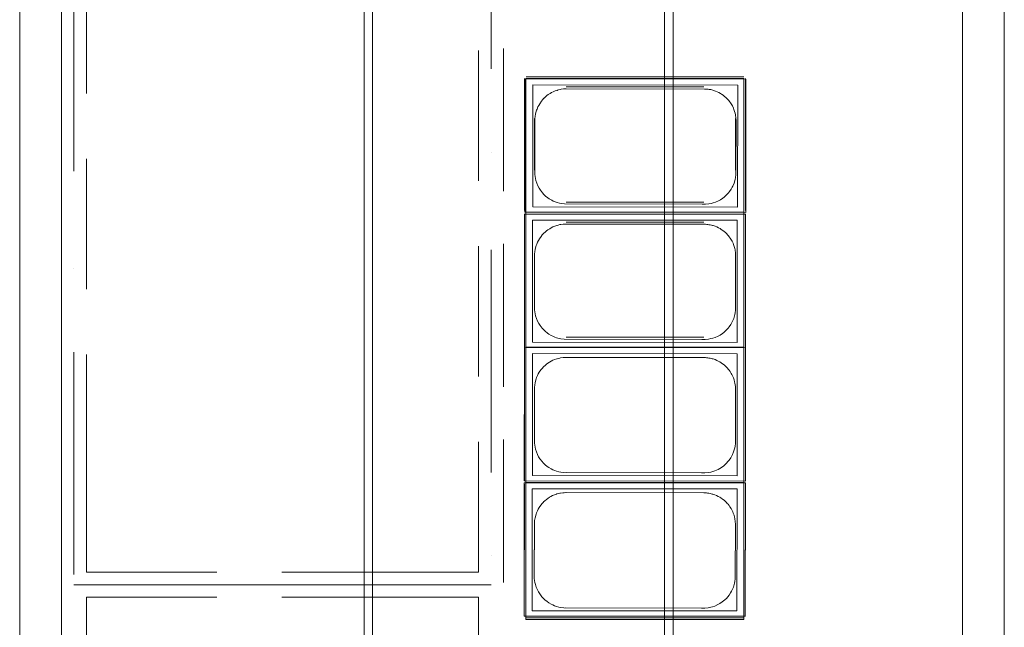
# Model space of a CAD drawing. Header units: millimetres. Extents: x 20872 to 297961, y -293704 to 213007.
# Tile 67 of 256: x 113305 to 114485, y -131205 to -130477. Entities that reach past the tile are written whole.
import ezdxf
from ezdxf.xclip import XClip

# ---------------------------------------------------------------- set-up
doc = ezdxf.new("R2010")
doc.units = ezdxf.units.MM
doc.header["$LTSCALE"] = 100
doc.header["$XCLIPFRAME"] = 2
for name, color, linetype in [('A--L73--_vaste keukenvoorzieningen', 8, 'Continuous'), ('A--T$1A-afwerking', 8, 'Continuous'), ('XREFS', 9, 'Continuous')]:
    doc.layers.add(name, color=color, linetype=linetype)

# ---------------------------------------------------------------- blocks, each defined once
blk = doc.blocks.new('catering')
at = {"layer": 'A--L73--_vaste keukenvoorzieningen', "lineweight": 5}
for points in [[(210562.827, 32381.097), (210562.827, 32345.856)], [(210541.227, 32345.856), (210541.227, 32368.8)], [(210540.227, 32367.73), (210540.227, 32329.228)], [(210540.227, 32367.73), (210540.227, 32329.228)], [(210548.487, 32341.555), (210548.487, 32366.238)], [(210548.487, 32341.555), (210548.487, 32366.238)], [(210555.89, 32366.238), (210555.89, 32341.555)], [(210548.687, 32366.031), (210548.687, 32319.525)], [(210548.687, 32366.031), (210548.687, 32319.525)], [(210555.683, 32319.525), (210555.683, 32366.031)], [(210551.527, 32347.518), (210551.527, 32352.851)], [(210551.527, 32347.518), (210551.527, 32352.851)], [(210541.527, 32350.4), (210541.527, 32345.066)], [(210541.527, 32350.4), (210541.527, 32345.066)], [(210541.227, 32350.052), (210541.227, 32346.927)], [(210541.227, 32350.052), (210541.227, 32346.927)], [(210541.827, 32350.052), (210541.827, 32346.927)], [(210541.827, 32350.052), (210541.827, 32346.927)], [(210563.827, 32329.228), (210563.827, 32349.17)], [(210563.827, 32329.228), (210563.827, 32349.17)], [(210551.227, 32344.832), (210551.227, 32347.957)], [(210551.227, 32344.832), (210551.227, 32347.957)], [(210551.827, 32344.884), (210551.827, 32348.009)], [(210551.827, 32344.584), (210551.827, 32347.709)], [(210552.327, 32347.287), (210552.327, 32344.127)], [(210552.361, 32347.287), (210552.361, 32334.327)], [(210557.587, 32347.287), (210552.361, 32347.287)], [(210557.587, 32347.287), (210552.362, 32347.287)], [(210552.362, 32347.287), (210552.362, 32334.367)], [(210557.587, 32347.327), (210552.367, 32347.327)], [(210557.587, 32334.367), (210557.587, 32347.287)], [(210557.587, 32334.327), (210557.587, 32347.287)], [(210557.627, 32344.127), (210557.627, 32347.287)], [(210556.627, 32347.087), (210553.327, 32347.087)], [(210552.567, 32346.327), (210552.567, 32345.087)], [(210557.387, 32345.087), (210557.387, 32346.327)], [(210541.227, 32333.505), (210541.227, 32345.856)], [(210562.827, 32345.856), (210562.827, 32333.505)], [(210551.527, 32345.518), (210551.527, 32345.518)], [(210551.527, 32345.518), (210551.527, 32345.518)], [(210541.227, 32345.365), (210541.227, 32342.24)], [(210541.227, 32345.365), (210541.227, 32342.24)], [(210541.827, 32345.365), (210541.827, 32342.24)], [(210541.827, 32345.365), (210541.827, 32342.24)], [(210553.327, 32344.327), (210556.627, 32344.327)], [(210552.325, 32344.047), (210552.325, 32340.887)], [(210557.587, 32344.087), (210552.365, 32344.087)], [(210557.625, 32340.887), (210557.625, 32344.047)], [(210556.625, 32343.847), (210553.325, 32343.847)], [(210551.227, 32340.145), (210551.227, 32343.27)], [(210551.227, 32340.145), (210551.227, 32343.27)], [(210551.527, 32337.851), (210551.527, 32343.184)], [(210551.527, 32337.851), (210551.527, 32343.184)], [(210551.827, 32340.197), (210551.827, 32343.322)], [(210551.827, 32339.897), (210551.827, 32343.022)], [(210552.565, 32343.087), (210552.565, 32341.847)], [(210557.385, 32341.847), (210557.385, 32343.087)], [(210541.527, 32342.733), (210541.527, 32342.733)], [(210541.527, 32342.733), (210541.527, 32342.733)], [(210548.487, 32329.476), (210548.487, 32341.555)], [(210548.487, 32329.476), (210548.487, 32341.555)], [(210555.89, 32341.555), (210555.89, 32329.476)], [(210553.325, 32341.087), (210556.625, 32341.087)], [(210552.327, 32340.808), (210552.327, 32337.648)], [(210552.365, 32340.847), (210557.585, 32340.847)], [(210557.587, 32340.848), (210552.367, 32340.848)], [(210557.627, 32337.648), (210557.627, 32340.808)], [(210541.227, 32340.678), (210541.227, 32337.553)], [(210541.227, 32340.678), (210541.227, 32337.553)], [(210541.527, 32340.733), (210541.527, 32335.4)], [(210541.527, 32340.733), (210541.527, 32335.4)], [(210541.827, 32340.678), (210541.827, 32338.583)], [(210541.827, 32340.678), (210541.827, 32338.583)], [(210556.627, 32340.6), (210553.327, 32340.606)], [(210552.566, 32339.847), (210552.563, 32338.607)], [(210557.383, 32338.598), (210557.386, 32339.838)], [(210551.827, 32335.51), (210551.827, 32338.635)], [(210541.827, 32338.583), (210541.827, 32335.458)], [(210541.827, 32338.583), (210541.827, 32335.458)], [(210551.227, 32335.458), (210551.227, 32338.583)], [(210551.227, 32335.458), (210551.227, 32338.583)], [(210551.827, 32335.21), (210551.827, 32338.335)], [(210553.322, 32337.846), (210556.622, 32337.84)], [(210552.324, 32337.568), (210552.319, 32334.408)], [(210557.584, 32337.598), (210552.364, 32337.607)], [(210552.367, 32337.608), (210557.587, 32337.608)], [(210557.619, 32334.398), (210557.624, 32337.558)], [(210556.624, 32337.36), (210553.324, 32337.366)], [(210552.563, 32336.607), (210552.56, 32335.367)], [(210557.38, 32335.358), (210557.383, 32336.598)], [(210541.227, 32335.991), (210541.227, 32332.866)], [(210541.227, 32335.991), (210541.227, 32332.866)], [(210551.527, 32335.851), (210551.527, 32335.851)], [(210551.527, 32335.851), (210551.527, 32335.851)], [(210541.827, 32335.458), (210544.952, 32335.458)], [(210541.827, 32335.458), (210544.952, 32335.458)], [(210546.514, 32335.458), (210548.102, 32335.458)], [(210546.514, 32335.458), (210548.102, 32335.458)], [(210548.102, 32335.458), (210551.227, 32335.458)], [(210548.102, 32335.458), (210551.227, 32335.458)], [(210541.527, 32335.158), (210551.527, 32335.158)], [(210541.527, 32335.158), (210551.527, 32335.158)], [(210541.827, 32334.858), (210541.827, 32331.733)], [(210541.827, 32334.858), (210544.952, 32334.858)], [(210541.827, 32334.858), (210544.952, 32334.858)], [(210541.827, 32334.858), (210541.827, 32331.733)], [(210546.514, 32334.858), (210548.102, 32334.858)], [(210546.514, 32334.858), (210548.102, 32334.858)], [(210548.102, 32334.858), (210551.227, 32334.858)], [(210548.102, 32334.858), (210551.227, 32334.858)], [(210551.227, 32331.733), (210551.227, 32334.858)], [(210551.227, 32331.733), (210551.227, 32334.858)], [(210553.319, 32334.606), (210556.619, 32334.6)], [(210552.359, 32334.367), (210557.579, 32334.358)], [(210557.582, 32334.358), (210552.362, 32334.367)], [(210552.362, 32334.367), (210557.587, 32334.367)], [(210552.361, 32334.327), (210557.587, 32334.327)]]:
    blk.add_lwpolyline(points, dxfattribs=at)
at = {"layer": 'A--L73--_vaste keukenvoorzieningen', "lineweight": 9}
for points in [[(210552.336, 32347.278), (210552.333, 32344.083)], [(210557.636, 32347.273), (210552.336, 32347.278)], [(210552.526, 32344.209), (210552.528, 32347.134)], [(210552.528, 32347.134), (210557.437, 32347.129)], [(210557.437, 32347.129), (210557.434, 32344.205)], [(210557.633, 32344.078), (210557.636, 32347.273)], [(210552.83, 32346.848), (210552.866, 32346.878)], [(210552.866, 32346.878), (210552.897, 32346.901)], [(210552.897, 32346.901), (210552.939, 32346.929)], [(210552.939, 32346.929), (210552.976, 32346.95)], [(210552.976, 32346.95), (210553.016, 32346.97)], [(210553.016, 32346.97), (210553.06, 32346.989)], [(210553.06, 32346.989), (210553.11, 32347.002)], [(210553.11, 32347.002), (210553.12, 32347.009)], [(210553.12, 32347.009), (210553.145, 32347.016)], [(210553.145, 32347.016), (210553.184, 32347.026)], [(210553.184, 32347.026), (210553.205, 32347.029)], [(210553.205, 32347.029), (210553.262, 32347.037)], [(210553.262, 32347.037), (210553.289, 32347.039)], [(210553.289, 32347.039), (210553.325, 32347.041)], [(210553.325, 32347.041), (210556.638, 32347.035)], [(210556.638, 32347.035), (210556.675, 32347.034)], [(210556.675, 32347.034), (210556.703, 32347.032)], [(210556.703, 32347.032), (210556.729, 32347.029)], [(210556.729, 32347.029), (210556.757, 32347.025)], [(210556.757, 32347.025), (210556.79, 32347.02)], [(210556.79, 32347.02), (210556.819, 32347.013)], [(210556.819, 32347.013), (210556.839, 32347.008)], [(210556.839, 32347.008), (210556.859, 32347.002)], [(210556.859, 32347.002), (210556.906, 32346.986)], [(210556.906, 32346.986), (210556.945, 32346.97)], [(210556.945, 32346.97), (210556.983, 32346.952)], [(210556.983, 32346.952), (210557.022, 32346.93)], [(210557.022, 32346.93), (210557.049, 32346.913)], [(210557.049, 32346.913), (210557.087, 32346.887)], [(210557.087, 32346.887), (210557.123, 32346.859)], [(210552.65, 32346.606), (210552.669, 32346.644)], [(210552.669, 32346.644), (210552.692, 32346.683)], [(210552.692, 32346.683), (210552.732, 32346.741)], [(210552.732, 32346.741), (210552.762, 32346.778)], [(210552.762, 32346.778), (210552.794, 32346.813)], [(210552.794, 32346.813), (210552.8, 32346.819)], [(210552.8, 32346.819), (210552.83, 32346.848)], [(210557.123, 32346.859), (210557.151, 32346.835)], [(210557.151, 32346.835), (210557.184, 32346.802)], [(210557.184, 32346.802), (210557.202, 32346.783)], [(210557.202, 32346.783), (210557.221, 32346.761)], [(210557.221, 32346.761), (210557.244, 32346.732)], [(210557.244, 32346.732), (210557.264, 32346.704)], [(210557.264, 32346.704), (210557.294, 32346.656)], [(210557.294, 32346.656), (210557.31, 32346.629)], [(210552.583, 32346.374), (210552.594, 32346.44)], [(210552.594, 32346.44), (210552.617, 32346.525)], [(210552.617, 32346.525), (210552.628, 32346.556)], [(210552.628, 32346.556), (210552.65, 32346.606)], [(210557.31, 32346.629), (210557.333, 32346.579)], [(210557.333, 32346.579), (210557.346, 32346.547)], [(210557.346, 32346.547), (210557.363, 32346.499)], [(210557.363, 32346.499), (210557.375, 32346.456)], [(210557.375, 32346.456), (210557.383, 32346.419)], [(210557.383, 32346.419), (210557.394, 32346.34)], [(210552.575, 32345.03), (210552.578, 32346.328)], [(210552.578, 32346.328), (210552.583, 32346.374)], [(210557.394, 32346.34), (210557.397, 32346.29)], [(210557.397, 32346.253), (210557.395, 32345.041)], [(210557.397, 32346.29), (210557.397, 32346.253)], [(210552.577, 32344.985), (210552.575, 32345.03)], [(210552.582, 32344.936), (210552.577, 32344.985)], [(210557.395, 32345.041), (210557.392, 32344.977)], [(210552.59, 32344.889), (210552.582, 32344.936)], [(210552.601, 32344.841), (210552.59, 32344.889)], [(210552.622, 32344.776), (210552.601, 32344.841)], [(210552.649, 32344.712), (210552.622, 32344.776)], [(210557.349, 32344.776), (210557.322, 32344.711)], [(210557.377, 32344.87), (210557.349, 32344.776)], [(210557.385, 32344.914), (210557.377, 32344.87)], [(210557.392, 32344.977), (210557.385, 32344.914)], [(210552.676, 32344.661), (210552.649, 32344.712)], [(210552.707, 32344.612), (210552.676, 32344.661)], [(210552.759, 32344.545), (210552.707, 32344.612)], [(210552.79, 32344.511), (210552.759, 32344.545)], [(210552.832, 32344.471), (210552.79, 32344.511)], [(210557.214, 32344.544), (210557.18, 32344.505)], [(210557.244, 32344.581), (210557.214, 32344.544)], [(210557.281, 32344.636), (210557.244, 32344.581)], [(210557.306, 32344.68), (210557.281, 32344.636)], [(210557.322, 32344.711), (210557.306, 32344.68)], [(210552.884, 32344.429), (210552.832, 32344.471)], [(210552.922, 32344.403), (210552.884, 32344.429)], [(210552.979, 32344.37), (210552.922, 32344.403)], [(210553.017, 32344.35), (210552.979, 32344.37)], [(210553.064, 32344.331), (210553.017, 32344.35)], [(210553.107, 32344.316), (210553.064, 32344.331)], [(210553.164, 32344.3), (210553.107, 32344.316)], [(210553.207, 32344.292), (210553.164, 32344.3)], [(210553.284, 32344.283), (210553.207, 32344.292)], [(210556.583, 32344.275), (210553.284, 32344.283)], [(210556.663, 32344.276), (210556.583, 32344.275)], [(210556.742, 32344.283), (210556.663, 32344.276)], [(210556.804, 32344.294), (210556.742, 32344.283)], [(210556.85, 32344.306), (210556.804, 32344.294)], [(210556.904, 32344.325), (210556.85, 32344.306)], [(210556.979, 32344.357), (210556.904, 32344.325)], [(210557.021, 32344.381), (210556.979, 32344.357)], [(210557.081, 32344.42), (210557.021, 32344.381)], [(210557.114, 32344.445), (210557.081, 32344.42)], [(210557.18, 32344.505), (210557.114, 32344.445)], [(210552.333, 32344.083), (210557.633, 32344.078)], [(210557.434, 32344.205), (210552.526, 32344.209)], [(210552.327, 32344.038), (210552.324, 32340.843)], [(210557.627, 32344.033), (210552.327, 32344.038)], [(210552.517, 32340.969), (210552.52, 32343.894)], [(210552.52, 32343.894), (210557.428, 32343.889)], [(210557.428, 32343.889), (210557.426, 32340.965)], [(210557.624, 32340.838), (210557.627, 32344.033)], [(210552.754, 32343.538), (210552.785, 32343.573)], [(210552.785, 32343.573), (210552.792, 32343.579)], [(210552.792, 32343.579), (210552.822, 32343.608)], [(210552.822, 32343.608), (210552.858, 32343.638)], [(210552.858, 32343.638), (210552.889, 32343.661)], [(210552.889, 32343.661), (210552.931, 32343.689)], [(210552.931, 32343.689), (210552.967, 32343.71)], [(210552.967, 32343.71), (210553.008, 32343.73)], [(210553.008, 32343.73), (210553.052, 32343.749)], [(210553.052, 32343.749), (210553.101, 32343.762)], [(210553.101, 32343.762), (210553.112, 32343.769)], [(210553.112, 32343.769), (210553.137, 32343.776)], [(210553.137, 32343.776), (210553.176, 32343.786)], [(210553.176, 32343.786), (210553.196, 32343.789)], [(210553.196, 32343.789), (210553.253, 32343.797)], [(210553.253, 32343.797), (210553.281, 32343.8)], [(210553.281, 32343.8), (210553.316, 32343.801)], [(210553.316, 32343.801), (210556.63, 32343.795)], [(210556.63, 32343.795), (210556.667, 32343.794)], [(210556.667, 32343.794), (210556.695, 32343.792)], [(210556.695, 32343.792), (210556.721, 32343.789)], [(210556.721, 32343.789), (210556.749, 32343.785)], [(210556.749, 32343.785), (210556.781, 32343.78)], [(210556.781, 32343.78), (210556.811, 32343.773)], [(210556.811, 32343.773), (210556.831, 32343.768)], [(210556.831, 32343.768), (210556.85, 32343.762)], [(210556.85, 32343.762), (210556.897, 32343.746)], [(210556.897, 32343.746), (210556.937, 32343.73)], [(210556.937, 32343.73), (210556.975, 32343.712)], [(210556.975, 32343.712), (210557.013, 32343.69)], [(210557.013, 32343.69), (210557.041, 32343.673)], [(210557.041, 32343.673), (210557.079, 32343.647)], [(210557.079, 32343.647), (210557.115, 32343.619)], [(210557.115, 32343.619), (210557.143, 32343.595)], [(210557.143, 32343.595), (210557.176, 32343.562)], [(210552.62, 32343.316), (210552.642, 32343.366)], [(210552.642, 32343.366), (210552.661, 32343.404)], [(210552.661, 32343.404), (210552.683, 32343.443)], [(210552.683, 32343.443), (210552.724, 32343.501)], [(210552.724, 32343.501), (210552.754, 32343.538)], [(210557.176, 32343.562), (210557.194, 32343.543)], [(210557.194, 32343.543), (210557.213, 32343.521)], [(210557.213, 32343.521), (210557.236, 32343.492)], [(210557.236, 32343.492), (210557.256, 32343.464)], [(210557.256, 32343.464), (210557.286, 32343.416)], [(210557.286, 32343.416), (210557.301, 32343.389)], [(210557.301, 32343.389), (210557.325, 32343.339)], [(210557.325, 32343.339), (210557.338, 32343.307)], [(210552.57, 32343.088), (210552.574, 32343.134)], [(210552.574, 32343.134), (210552.585, 32343.2)], [(210552.585, 32343.2), (210552.609, 32343.285)], [(210552.609, 32343.285), (210552.62, 32343.316)], [(210557.338, 32343.307), (210557.355, 32343.259)], [(210557.355, 32343.259), (210557.367, 32343.216)], [(210557.367, 32343.216), (210557.375, 32343.179)], [(210557.375, 32343.179), (210557.386, 32343.1)], [(210557.386, 32343.1), (210557.388, 32343.05)], [(210552.566, 32341.79), (210552.57, 32343.088)], [(210557.388, 32343.013), (210557.386, 32341.801)], [(210557.388, 32343.05), (210557.388, 32343.013)], [(210552.568, 32341.745), (210552.566, 32341.79)], [(210552.574, 32341.696), (210552.568, 32341.745)], [(210552.582, 32341.649), (210552.574, 32341.696)], [(210557.384, 32341.737), (210557.377, 32341.674)], [(210557.386, 32341.801), (210557.384, 32341.737)], [(210552.593, 32341.601), (210552.582, 32341.649)], [(210552.614, 32341.536), (210552.593, 32341.601)], [(210552.641, 32341.472), (210552.614, 32341.536)], [(210552.668, 32341.421), (210552.641, 32341.472)], [(210557.313, 32341.471), (210557.298, 32341.44)], [(210557.341, 32341.536), (210557.313, 32341.471)], [(210557.368, 32341.63), (210557.341, 32341.536)], [(210557.377, 32341.674), (210557.368, 32341.63)], [(210552.699, 32341.372), (210552.668, 32341.421)], [(210552.75, 32341.305), (210552.699, 32341.372)], [(210552.781, 32341.271), (210552.75, 32341.305)], [(210552.824, 32341.231), (210552.781, 32341.271)], [(210552.876, 32341.189), (210552.824, 32341.231)], [(210557.171, 32341.266), (210557.105, 32341.205)], [(210557.206, 32341.304), (210557.171, 32341.266)], [(210557.235, 32341.341), (210557.206, 32341.304)], [(210557.273, 32341.396), (210557.235, 32341.341)], [(210557.298, 32341.44), (210557.273, 32341.396)], [(210552.913, 32341.163), (210552.876, 32341.189)], [(210552.97, 32341.13), (210552.913, 32341.163)], [(210553.009, 32341.11), (210552.97, 32341.13)], [(210553.056, 32341.091), (210553.009, 32341.11)], [(210553.098, 32341.076), (210553.056, 32341.091)], [(210553.155, 32341.06), (210553.098, 32341.076)], [(210553.199, 32341.052), (210553.155, 32341.06)], [(210553.276, 32341.043), (210553.199, 32341.052)], [(210556.575, 32341.035), (210553.276, 32341.043)], [(210556.654, 32341.036), (210556.575, 32341.035)], [(210556.734, 32341.043), (210556.654, 32341.036)], [(210556.795, 32341.054), (210556.734, 32341.043)], [(210556.841, 32341.066), (210556.795, 32341.054)], [(210556.896, 32341.085), (210556.841, 32341.066)], [(210556.97, 32341.117), (210556.896, 32341.085)], [(210557.013, 32341.141), (210556.97, 32341.117)], [(210557.072, 32341.18), (210557.013, 32341.141)], [(210557.105, 32341.205), (210557.072, 32341.18)], [(210552.324, 32340.843), (210552.322, 32337.648)], [(210552.324, 32340.843), (210557.624, 32340.838)], [(210557.624, 32340.838), (210552.324, 32340.843)], [(210557.426, 32340.965), (210552.517, 32340.969)], [(210557.622, 32337.643), (210557.624, 32340.838)], [(210552.515, 32337.774), (210552.517, 32340.699)], [(210552.517, 32340.699), (210557.425, 32340.694)], [(210552.928, 32340.494), (210552.964, 32340.514)], [(210552.964, 32340.514), (210553.005, 32340.535)], [(210553.005, 32340.535), (210553.049, 32340.554)], [(210553.049, 32340.554), (210553.099, 32340.567)], [(210553.099, 32340.567), (210553.109, 32340.574)], [(210553.109, 32340.574), (210553.134, 32340.581)], [(210553.134, 32340.581), (210553.173, 32340.59)], [(210553.173, 32340.59), (210553.193, 32340.594)], [(210553.193, 32340.594), (210553.25, 32340.602)], [(210553.25, 32340.602), (210553.278, 32340.604)], [(210553.278, 32340.604), (210553.313, 32340.606)], [(210553.313, 32340.606), (210556.627, 32340.6)], [(210556.627, 32340.6), (210556.664, 32340.599)], [(210556.664, 32340.599), (210556.692, 32340.597)], [(210556.692, 32340.597), (210556.718, 32340.594)], [(210556.718, 32340.594), (210556.746, 32340.59)], [(210556.746, 32340.59), (210556.778, 32340.584)], [(210556.778, 32340.584), (210556.808, 32340.578)], [(210556.808, 32340.578), (210556.828, 32340.572)], [(210556.828, 32340.572), (210556.847, 32340.567)], [(210556.847, 32340.567), (210556.894, 32340.551)], [(210556.894, 32340.551), (210556.934, 32340.534)], [(210556.934, 32340.534), (210556.972, 32340.516)], [(210556.972, 32340.516), (210557.01, 32340.495)], [(210557.425, 32340.694), (210557.423, 32337.77)], [(210552.681, 32340.248), (210552.721, 32340.306)], [(210552.721, 32340.306), (210552.751, 32340.343)], [(210552.751, 32340.343), (210552.783, 32340.377)], [(210552.783, 32340.377), (210552.789, 32340.384)], [(210552.789, 32340.384), (210552.819, 32340.412)], [(210552.819, 32340.412), (210552.855, 32340.442)], [(210552.855, 32340.442), (210552.886, 32340.466)], [(210552.886, 32340.466), (210552.928, 32340.494)], [(210557.01, 32340.495), (210557.038, 32340.478)], [(210557.038, 32340.478), (210557.076, 32340.452)], [(210557.076, 32340.452), (210557.112, 32340.424)], [(210557.112, 32340.424), (210557.14, 32340.399)], [(210557.14, 32340.399), (210557.173, 32340.367)], [(210557.173, 32340.367), (210557.191, 32340.348)], [(210557.191, 32340.348), (210557.21, 32340.326)], [(210557.21, 32340.326), (210557.233, 32340.296)], [(210557.233, 32340.296), (210557.253, 32340.268)], [(210557.253, 32340.268), (210557.283, 32340.221)], [(210552.582, 32340.005), (210552.606, 32340.09)], [(210552.606, 32340.09), (210552.617, 32340.121)], [(210552.617, 32340.121), (210552.639, 32340.171)], [(210552.639, 32340.171), (210552.658, 32340.209)], [(210552.658, 32340.209), (210552.681, 32340.248)], [(210557.283, 32340.221), (210557.298, 32340.193)], [(210557.298, 32340.193), (210557.322, 32340.144)], [(210557.322, 32340.144), (210557.335, 32340.112)], [(210557.335, 32340.112), (210557.352, 32340.064)], [(210557.352, 32340.064), (210557.364, 32340.021)], [(210552.563, 32338.594), (210552.567, 32339.893)], [(210552.567, 32339.893), (210552.571, 32339.939)], [(210552.571, 32339.939), (210552.582, 32340.005)], [(210557.364, 32340.021), (210557.372, 32339.984)], [(210557.372, 32339.984), (210557.383, 32339.904)], [(210557.383, 32339.904), (210557.385, 32339.855)], [(210557.386, 32339.817), (210557.383, 32338.606)], [(210557.385, 32339.855), (210557.386, 32339.817)], [(210552.565, 32338.55), (210552.563, 32338.594)], [(210552.571, 32338.5), (210552.565, 32338.55)], [(210552.579, 32338.453), (210552.571, 32338.5)], [(210552.59, 32338.406), (210552.579, 32338.453)], [(210552.611, 32338.341), (210552.59, 32338.406)], [(210557.365, 32338.435), (210557.338, 32338.341)], [(210557.374, 32338.479), (210557.365, 32338.435)], [(210557.381, 32338.541), (210557.374, 32338.479)], [(210557.383, 32338.606), (210557.381, 32338.541)], [(210552.638, 32338.277), (210552.611, 32338.341)], [(210552.665, 32338.226), (210552.638, 32338.277)], [(210552.696, 32338.177), (210552.665, 32338.226)], [(210552.747, 32338.11), (210552.696, 32338.177)], [(210557.233, 32338.146), (210557.203, 32338.108)], [(210557.27, 32338.201), (210557.233, 32338.146)], [(210557.295, 32338.244), (210557.27, 32338.201)], [(210557.311, 32338.275), (210557.295, 32338.244)], [(210557.338, 32338.341), (210557.311, 32338.275)], [(210552.778, 32338.076), (210552.747, 32338.11)], [(210552.821, 32338.035), (210552.778, 32338.076)], [(210552.873, 32337.994), (210552.821, 32338.035)], [(210552.91, 32337.968), (210552.873, 32337.994)], [(210552.967, 32337.934), (210552.91, 32337.968)], [(210553.006, 32337.915), (210552.967, 32337.934)], [(210553.053, 32337.895), (210553.006, 32337.915)], [(210556.968, 32337.922), (210556.893, 32337.889)], [(210557.01, 32337.945), (210556.968, 32337.922)], [(210557.07, 32337.985), (210557.01, 32337.945)], [(210557.102, 32338.01), (210557.07, 32337.985)], [(210557.168, 32338.07), (210557.102, 32338.01)], [(210557.203, 32338.108), (210557.168, 32338.07)], [(210557.423, 32337.77), (210552.515, 32337.774)], [(210553.096, 32337.881), (210553.053, 32337.895)], [(210553.152, 32337.865), (210553.096, 32337.881)], [(210553.196, 32337.856), (210553.152, 32337.865)], [(210553.273, 32337.847), (210553.196, 32337.856)], [(210556.572, 32337.84), (210553.273, 32337.847)], [(210556.652, 32337.84), (210556.572, 32337.84)], [(210556.731, 32337.847), (210556.652, 32337.84)], [(210556.793, 32337.859), (210556.731, 32337.847)], [(210556.839, 32337.871), (210556.793, 32337.859)], [(210556.893, 32337.889), (210556.839, 32337.871)], [(210552.322, 32337.603), (210552.319, 32334.408)], [(210552.322, 32337.648), (210557.622, 32337.643)], [(210557.622, 32337.598), (210552.322, 32337.603)], [(210552.512, 32334.534), (210552.514, 32337.459)], [(210552.514, 32337.459), (210557.423, 32337.454)], [(210557.423, 32337.454), (210557.42, 32334.53)], [(210557.619, 32334.403), (210557.622, 32337.598)], [(210552.816, 32337.172), (210552.852, 32337.202)], [(210552.852, 32337.202), (210552.883, 32337.226)], [(210552.883, 32337.226), (210552.925, 32337.254)], [(210552.925, 32337.254), (210552.962, 32337.274)], [(210552.962, 32337.274), (210553.002, 32337.295)], [(210553.002, 32337.295), (210553.046, 32337.314)], [(210553.046, 32337.314), (210553.096, 32337.327)], [(210553.096, 32337.327), (210553.106, 32337.334)], [(210553.106, 32337.334), (210553.131, 32337.341)], [(210553.131, 32337.341), (210553.17, 32337.35)], [(210553.17, 32337.35), (210553.19, 32337.354)], [(210553.19, 32337.354), (210553.248, 32337.362)], [(210553.248, 32337.362), (210553.275, 32337.364)], [(210553.275, 32337.364), (210553.31, 32337.366)], [(210553.31, 32337.366), (210556.624, 32337.36)], [(210556.624, 32337.36), (210556.661, 32337.359)], [(210556.661, 32337.359), (210556.689, 32337.357)], [(210556.689, 32337.357), (210556.715, 32337.354)], [(210556.715, 32337.354), (210556.743, 32337.35)], [(210556.743, 32337.35), (210556.775, 32337.344)], [(210556.775, 32337.344), (210556.805, 32337.338)], [(210556.805, 32337.338), (210556.825, 32337.332)], [(210556.825, 32337.332), (210556.845, 32337.327)], [(210556.845, 32337.327), (210556.891, 32337.311)], [(210556.891, 32337.311), (210556.931, 32337.294)], [(210556.931, 32337.294), (210556.969, 32337.276)], [(210556.969, 32337.276), (210557.007, 32337.255)], [(210557.007, 32337.255), (210557.035, 32337.238)], [(210557.035, 32337.238), (210557.073, 32337.212)], [(210557.073, 32337.212), (210557.109, 32337.184)], [(210552.636, 32336.931), (210552.655, 32336.969)], [(210552.655, 32336.969), (210552.678, 32337.008)], [(210552.678, 32337.008), (210552.718, 32337.066)], [(210552.718, 32337.066), (210552.748, 32337.103)], [(210552.748, 32337.103), (210552.78, 32337.137)], [(210552.78, 32337.137), (210552.786, 32337.144)], [(210552.786, 32337.144), (210552.816, 32337.172)], [(210557.109, 32337.184), (210557.137, 32337.159)], [(210557.137, 32337.159), (210557.17, 32337.127)], [(210557.17, 32337.127), (210557.188, 32337.108)], [(210557.188, 32337.108), (210557.207, 32337.086)], [(210557.207, 32337.086), (210557.23, 32337.056)], [(210557.23, 32337.056), (210557.25, 32337.028)], [(210557.25, 32337.028), (210557.28, 32336.981)], [(210557.28, 32336.981), (210557.295, 32336.953)], [(210552.568, 32336.699), (210552.58, 32336.765)], [(210552.58, 32336.765), (210552.603, 32336.85)], [(210552.603, 32336.85), (210552.614, 32336.881)], [(210552.614, 32336.881), (210552.636, 32336.931)], [(210557.295, 32336.953), (210557.319, 32336.904)], [(210557.319, 32336.904), (210557.332, 32336.872)], [(210557.332, 32336.872), (210557.349, 32336.824)], [(210557.349, 32336.824), (210557.361, 32336.781)], [(210557.361, 32336.781), (210557.369, 32336.744)], [(210557.369, 32336.744), (210557.38, 32336.664)], [(210552.561, 32335.354), (210552.564, 32336.653)], [(210552.564, 32336.653), (210552.568, 32336.699)], [(210557.38, 32336.664), (210557.382, 32336.615)], [(210557.383, 32336.577), (210557.38, 32335.366)], [(210557.382, 32336.615), (210557.383, 32336.577)], [(210552.562, 32335.31), (210552.561, 32335.354)], [(210552.568, 32335.26), (210552.562, 32335.31)], [(210557.38, 32335.366), (210557.378, 32335.301)], [(210552.576, 32335.213), (210552.568, 32335.26)], [(210552.587, 32335.166), (210552.576, 32335.213)], [(210552.608, 32335.101), (210552.587, 32335.166)], [(210552.635, 32335.037), (210552.608, 32335.101)], [(210557.335, 32335.101), (210557.308, 32335.035)], [(210557.362, 32335.195), (210557.335, 32335.101)], [(210557.371, 32335.239), (210557.362, 32335.195)], [(210557.378, 32335.301), (210557.371, 32335.239)], [(210552.662, 32334.986), (210552.635, 32335.037)], [(210552.693, 32334.937), (210552.662, 32334.986)], [(210552.744, 32334.87), (210552.693, 32334.937)], [(210552.775, 32334.836), (210552.744, 32334.87)], [(210552.818, 32334.795), (210552.775, 32334.836)], [(210557.2, 32334.868), (210557.166, 32334.83)], [(210557.23, 32334.906), (210557.2, 32334.868)], [(210557.267, 32334.961), (210557.23, 32334.906)], [(210557.292, 32335.004), (210557.267, 32334.961)], [(210557.308, 32335.035), (210557.292, 32335.004)], [(210552.87, 32334.754), (210552.818, 32334.795)], [(210552.907, 32334.728), (210552.87, 32334.754)], [(210552.964, 32334.694), (210552.907, 32334.728)], [(210553.003, 32334.675), (210552.964, 32334.694)], [(210553.05, 32334.655), (210553.003, 32334.675)], [(210553.093, 32334.641), (210553.05, 32334.655)], [(210553.149, 32334.625), (210553.093, 32334.641)], [(210553.193, 32334.616), (210553.149, 32334.625)], [(210553.27, 32334.607), (210553.193, 32334.616)], [(210556.569, 32334.6), (210553.27, 32334.607)], [(210556.649, 32334.6), (210556.569, 32334.6)], [(210556.728, 32334.607), (210556.649, 32334.6)], [(210556.79, 32334.619), (210556.728, 32334.607)], [(210556.836, 32334.631), (210556.79, 32334.619)], [(210556.89, 32334.649), (210556.836, 32334.631)], [(210556.965, 32334.682), (210556.89, 32334.649)], [(210557.007, 32334.705), (210556.965, 32334.682)], [(210557.067, 32334.745), (210557.007, 32334.705)], [(210557.1, 32334.77), (210557.067, 32334.745)], [(210557.166, 32334.83), (210557.1, 32334.77)], [(210552.319, 32334.408), (210557.619, 32334.403)], [(210557.42, 32334.53), (210552.512, 32334.534)]]:
    blk.add_lwpolyline(points, dxfattribs=at)
blk = doc.blocks.new('2016-02-04 100 begane grond bestaand')
at = {"layer": 'A--T$1A-afwerking', "xscale": 49.99992073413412, "yscale": 49.99992073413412, "zscale": 49.99992073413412}
blk.add_blockref('catering', (-10413689, -1597908.6), dxfattribs=at)

msp = doc.modelspace()

# ---------------------------------------------------------------- block references
at = {"layer": 'XREFS'}
ref = msp.add_blockref('2016-02-04 100 begane grond bestaand', (-1, -150000.4), dxfattribs=at)
XClip(ref).set_block_clipping_path([(116767.0762143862, 29769.3836009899), (164491.5066313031, 13442.9004429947), (179861.076214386, 13442.9004429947), (179861.076214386, -11696.8579780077), (20873.0762143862, -11696.8579780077), (20873.0762143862, 82263.1420219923), (116767.0762143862, 82263.1420219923)])

doc.saveas('drawing.dxf')
